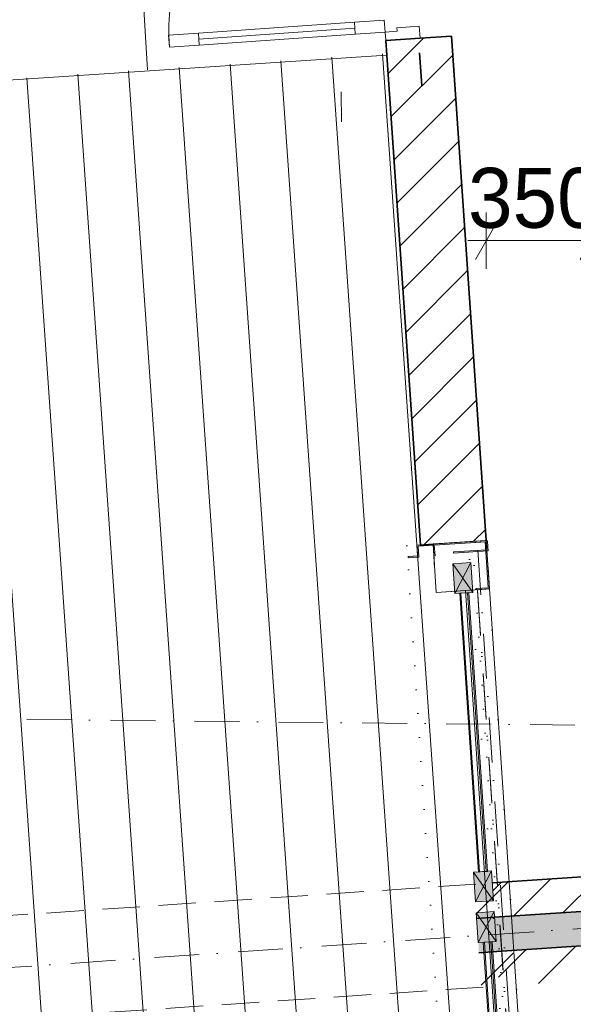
# Model space of a CAD drawing. Header units: millimetres. Extents: x -738537 to 1850049, y -250217 to 604013.
# Tile 110 of 204: x -132834 to -130986, y 78144 to 81429. Entities that reach past the tile are written whole.
import ezdxf

# ---------------------------------------------------------------- set-up
doc = ezdxf.new("R2010")
doc.units = ezdxf.units.MM
doc.header["$MEASUREMENT"] = 0
for name, pattern in [('Block C$0$DASHED2', [9.375, 6.25, -3.125]), ('Dashed Small', [140, 70, -70]), ('Dense Dotted', [80, 0, -80]), ('Dot & Dashed', [280, 150, -60, 0, -70]), ('Dotted', [300, 0, -300])]:
    doc.linetypes.add(name, pattern=pattern)
for name, color, linetype, lineweight, true_color in [('0_Pen_No__10', 7, 'Continuous', 20, 0x996633), ('0_Pen_No__19', 7, 'Continuous', 20, 0x00e6ff), ('0_Pen_No__7', 7, 'Continuous', 5, 0x9f07ff), ('A_WALL LOAD_Pen_No__7', 7, 'Continuous', 5, 0x9f07ff)]:
    doc.layers.add(name, color=color, linetype=linetype, lineweight=lineweight, true_color=true_color)
for name, color, linetype, lineweight in [('0_Pen_No__128', 9, 'Continuous', 0), ('0_Pen_No__16', 8, 'Continuous', 20), ('0_Pen_No__3', 30, 'Continuous', 15), ('0_Pen_No__5', 4, 'Continuous', 5), ('0_Pen_No__8', 255, 'Continuous', 0), ('A_FLOORS FINISH_Pen_No__128', 9, 'Continuous', 0), ('A_WALL LOAD_Pen_No__1', 214, 'Continuous', 35), ('A_WALL LOAD_Pen_No__3', 30, 'Continuous', 15), ('A_WALL LOAD_Pen_No__6', 7, 'Continuous', 5), ('C-GRID _Pen_No__5', 4, 'Continuous', 5), ('C_DIMS - GA_Pen_No__6', 7, 'Continuous', 5), ('PALLISADE FENCE_Pen_No__1', 214, 'Continuous', 35)]:
    doc.layers.add(name, color=color, linetype=linetype, lineweight=lineweight)
doc.layers.add('C_DIMS - GA', color=7, linetype='Continuous')
doc.styles.add('GENERATED_STYLE_1', font='GOTHIC.TTF')
doc.dimstyles.new('GENERATED_STYLE__1', dxfattribs={"dimtxt": 200, "dimasz": 95, "dimexe": 0.18, "dimexo": 90000, "dimgap": 0.09, "dimtad": 1, "dimdec": 0, "dimzin": 0, "dimdsep": 46, "dimtxsty": 'GENERATED_STYLE_1', "dimblk": 'ARROWHEAD_2', "dimblk1": 'ARROWHEAD_2', "dimblk2": 'ARROWHEAD_2', "dimcen": 0.09, "dimclrd": 7, "dimclre": 7, "dimclrt": 7, "dimadec": 0, "dimazin": 0, "dimtfac": 1, "dimtdec": 4, "dimtmove": 0, "dimatfit": 3, "dimfxl": 1, "dimtolj": 1, "dimtzin": 0, "dimarcsym": 0})
doc.dimstyles.new('GENERATED_STYLE__5', dxfattribs={"dimtxt": 200, "dimasz": 95, "dimexe": 0.18, "dimexo": 90000, "dimgap": 0.09, "dimtad": 1, "dimtih": 1, "dimtoh": 1, "dimdec": 0, "dimzin": 0, "dimdsep": 46, "dimtxsty": 'GENERATED_STYLE_1', "dimblk": 'ARROWHEAD_2', "dimblk1": 'ARROWHEAD_2', "dimblk2": 'ARROWHEAD_2', "dimcen": 0.09, "dimclrd": 7, "dimclre": 7, "dimclrt": 7, "dimadec": 0, "dimazin": 0, "dimtfac": 1, "dimtdec": 4, "dimtmove": 2, "dimatfit": 3, "dimfxl": 1, "dimtolj": 1, "dimtzin": 0, "dimarcsym": 0})
pattern_1 = [(45, (0, 0), (-63.63961, 63.63961), [])]

# ---------------------------------------------------------------- blocks, each defined once
blk = doc.blocks.new('*D231')
at = {"layer": 'C_DIMS - GA_Pen_No__6', "color": 7, "linetype": 'Continuous', "lineweight": 5, "transparency": 16777216}
for p, q in [((-141264.9, 75930.4), (-131069.7, 76542.3)), ((-141259.3, 75836.9), (-141270.5, 76024)), ((-141608.1, 75815.9), (-141619.4, 76003.1)), ((-141232.6, 75995), (-141297.2, 75865.9)), ((-141581.5, 75974), (-141646, 75844.9)), ((-141613.8, 75909.5), (-141264.9, 75930.4))]:
    blk.add_line(p, q, dxfattribs=at)
blk = doc.blocks.new('ARROWHEAD_2')
at = {"color": 0, "linetype": 'Continuous', "lineweight": 0}
for p, q in [((-0.378, -0.655), (0.378, 0.655)), ((0, 0), (-1, 0))]:
    blk.add_line(p, q, dxfattribs=at)
blk = doc.blocks.new('*D232')
at = {"layer": 'C_DIMS - GA_Pen_No__6', "color": 7, "linetype": 'Continuous', "lineweight": 5, "transparency": 16777216}
for p, q in [((-131102, 76477.7), (-131037.5, 76606.8)), ((-131064.1, 76448.7), (-131075.4, 76635.9)), ((-141264.9, 75930.4), (-131069.7, 76542.3)), ((-131069.7, 76542.3), (-131008.7, 76545.9)), ((-141232.6, 75995), (-141297.2, 75865.9))]:
    blk.add_line(p, q, dxfattribs=at)
at = {"layer": 'C_DIMS - GA_Pen_No__6', "color": 7, "lineweight": 5, "transparency": 16777216, "insert": (-136599.1, 76250.5), "char_height": 200, "attachment_point": 7, "rotation": 3.4344, "style": 'GENERATED_STYLE_1'}
blk.add_mtext('\\A1;{\\pql;\\fCentury Gothic|b0|i0|c0|p34;10\xa0213}', dxfattribs=at)
blk = doc.blocks.new('*D234')
at = {"layer": 'C_DIMS - GA_Pen_No__6', "color": 7, "linetype": 'Continuous', "lineweight": 5, "transparency": 16777216}
for p, q in [((-130372.9, 76124.5), (-130384.1, 76311.7)), ((-130410.8, 76153.5), (-130346.2, 76282.6)), ((-131015.6, 76242.5), (-131080.2, 76113.4)), ((-131042.3, 76084.3), (-131053.5, 76271.5)), ((-131047.9, 76177.9), (-130378.5, 76218.1)), ((-130378.5, 76218.1), (-130317.5, 76221.8)), ((-142906.2, 75466.3), (-131047.9, 76177.9))]:
    blk.add_line(p, q, dxfattribs=at)
at = {"layer": 'C_DIMS - GA_Pen_No__6', "color": 7, "lineweight": 5, "transparency": 16777216, "insert": (-130949.5, 76223.9), "char_height": 200, "attachment_point": 7, "rotation": 3.4344, "style": 'GENERATED_STYLE_1'}
blk.add_mtext('\\A1;{\\pql;\\fCentury Gothic|b0|i0|c0|p34;671}', dxfattribs=at)
blk = doc.blocks.new('CONTAINER DOOR[18]', base_point=(-131224.1, 77421.2))
at = {"layer": '0_Pen_No__3', "color": 30, "linetype": 'Continuous', "lineweight": 15}
for p, q in [((-131286.7, 78351.1), (-131282.7, 78351.4)), ((-131224.1, 77421.2), (-131286.7, 78351.1)), ((-131282.7, 78351.4), (-131282.6, 78351.4)), ((-131220.1, 77421.5), (-131282.7, 78351.4)), ((-131282.6, 78351.4), (-131282.5, 78351.4)), ((-131282.5, 78351.4), (-131282.2, 78351.4)), ((-131282.2, 78351.4), (-131281.9, 78351.4)), ((-131281.9, 78351.4), (-131281.4, 78351.4)), ((-131281.4, 78351.4), (-131280.8, 78351.5)), ((-131280.8, 78351.5), (-131280.5, 78351.5)), ((-131280.5, 78351.5), (-131258.9, 78353)), ((-131198.2, 77422.9), (-131260.7, 78352.8)), ((-131258.9, 78353), (-131258.6, 78353)), ((-131258.6, 78353), (-131258, 78353)), ((-131258, 78353), (-131257.5, 78353)), ((-131257.5, 78353), (-131257.2, 78353.1)), ((-131257.2, 78353.1), (-131256.9, 78353.1)), ((-131256.9, 78353.1), (-131256.7, 78353.1)), ((-131256.7, 78353.1), (-131256.7, 78353.1)), ((-131194.2, 77423.2), (-131256.7, 78353.1)), ((-131224.1, 77421.2), (-131220.1, 77421.5)), ((-131220.1, 77421.5), (-131220.1, 77421.5)), ((-131220.1, 77421.5), (-131219.9, 77421.5)), ((-131219.9, 77421.5), (-131219.7, 77421.5)), ((-131219.7, 77421.5), (-131219.3, 77421.5)), ((-131219.3, 77421.5), (-131218.8, 77421.5)), ((-131218.8, 77421.5), (-131218.3, 77421.6)), ((-131218.3, 77421.6), (-131218, 77421.6)), ((-131218, 77421.6), (-131196.3, 77423.1)), ((-131196.3, 77423.1), (-131196, 77423.1)), ((-131196, 77423.1), (-131195.5, 77423.1)), ((-131195.5, 77423.1), (-131195, 77423.1)), ((-131195, 77423.1), (-131194.6, 77423.2)), ((-131194.6, 77423.2), (-131194.3, 77423.2)), ((-131194.3, 77423.2), (-131194.2, 77423.2)), ((-131194.2, 77423.2), (-131194.2, 77423.2))]:
    blk.add_line(p, q, dxfattribs=at)
blk = doc.blocks.new('CONTAINER DOOR[19]', base_point=(-131302.4, 78585.6))
at = {"layer": '0_Pen_No__3', "color": 30, "linetype": 'Continuous', "lineweight": 15}
for p, q in [((-131365, 79515.5), (-131361, 79515.7)), ((-131302.4, 78585.6), (-131365, 79515.5)), ((-131361, 79515.7), (-131361, 79515.7)), ((-131361, 79515.7), (-131360.8, 79515.7)), ((-131298.4, 78585.8), (-131361, 79515.7)), ((-131360.8, 79515.7), (-131360.5, 79515.8)), ((-131360.5, 79515.8), (-131360.2, 79515.8)), ((-131360.2, 79515.8), (-131359.7, 79515.8)), ((-131359.7, 79515.8), (-131359.1, 79515.8)), ((-131359.1, 79515.8), (-131358.8, 79515.9)), ((-131358.8, 79515.9), (-131337.2, 79517.3)), ((-131276.5, 78587.3), (-131339, 79517.2)), ((-131337.2, 79517.3), (-131336.9, 79517.3)), ((-131336.9, 79517.3), (-131336.3, 79517.4)), ((-131336.3, 79517.4), (-131335.9, 79517.4)), ((-131335.9, 79517.4), (-131335.5, 79517.4)), ((-131335.5, 79517.4), (-131335.2, 79517.5)), ((-131335.2, 79517.5), (-131335.1, 79517.5)), ((-131335.1, 79517.5), (-131335, 79517.5)), ((-131272.5, 78587.6), (-131335, 79517.5)), ((-131302.4, 78585.6), (-131298.4, 78585.8)), ((-131298.4, 78585.8), (-131298.4, 78585.8)), ((-131298.4, 78585.8), (-131298.3, 78585.8)), ((-131298.3, 78585.8), (-131298, 78585.9)), ((-131298, 78585.9), (-131297.6, 78585.9)), ((-131297.6, 78585.9), (-131297.2, 78585.9)), ((-131297.2, 78585.9), (-131296.6, 78585.9)), ((-131296.6, 78585.9), (-131296.3, 78586)), ((-131296.3, 78586), (-131274.6, 78587.4)), ((-131274.6, 78587.4), (-131274.3, 78587.4)), ((-131274.3, 78587.4), (-131273.8, 78587.5)), ((-131273.8, 78587.5), (-131273.3, 78587.5)), ((-131273.3, 78587.5), (-131272.9, 78587.5)), ((-131272.9, 78587.5), (-131272.7, 78587.6)), ((-131272.7, 78587.6), (-131272.5, 78587.6)), ((-131272.5, 78587.6), (-131272.5, 78587.6))]:
    blk.add_line(p, q, dxfattribs=at)
blk = doc.blocks.new('*D421')
at = {"layer": 'C_DIMS - GA_Pen_No__6', "color": 7, "linetype": 'Continuous', "lineweight": 5, "transparency": 16777216}
for p, q in [((-131276.4, 80598.3), (-131276.4, 80785.8)), ((-130926.4, 80598.3), (-130926.4, 80785.8)), ((-131240.3, 80754.6), (-131312.5, 80629.6)), ((-130890.4, 80754.6), (-130962.5, 80629.6)), ((-131337.5, 80692.1), (-131276.4, 80692.1)), ((-131276.4, 80692.1), (-130926.4, 80692.1))]:
    blk.add_line(p, q, dxfattribs=at)
at = {"layer": 'C_DIMS - GA_Pen_No__6', "color": 7, "lineweight": 5, "transparency": 16777216, "insert": (-131337.2, 80732.1), "char_height": 200, "attachment_point": 7, "style": 'GENERATED_STYLE_1'}
blk.add_mtext('\\A1;{\\pql;\\fCentury Gothic|b0|i0|c0|p34;350}', dxfattribs=at)

msp = doc.modelspace()

# ---------------------------------------------------------------- hatches: boundary and pattern name
at = {"layer": '0_Pen_No__128', "linetype": 'Continuous', "lineweight": 0}
h = msp.add_hatch(dxfattribs=at)
h.set_pattern_fill('PATTERN__DECK_II_ANGLE', color=9, style=0, pattern_type=2)
h.set_pattern_definition([(94, (0, 0), (169.58589, 11.8586), [])])
h.paths.add_polyline_path([(-142941.1, 78744.8), (-143038.9, 78738.4), (-142974.7, 77855.8), (-142371.4, 77891.6), (-142328.9, 77183.4), (-140136.9, 77314.9), (-140101, 76716), (-131294.5, 77305.1), (-131301.3, 77409.1), (-131227.7, 77413.9), (-131292.9, 78350), (-131302.9, 78350), (-131318.7, 78585.5), (-131302.4, 78585.6), (-131365, 79515.5), (-131381.2, 79514.4), (-131381.7, 79522.5), (-131443.1, 79518.2), (-131454, 79679.9), (-131495.9, 79676.6), (-131609.1, 81316.1), (-141547.2, 80651.5), (-141435.7, 78923.1), (-142946.5, 78826.6)])
at = {"layer": '0_Pen_No__7', "linetype": 'Continuous', "lineweight": 5, "true_color": 0x000000}
h = msp.add_hatch(dxfattribs=at)
h.set_pattern_fill('ANSI31', color=18, scale=870, style=0)
h.paths.add_polyline_path([(-131392.7, 81374.8), (-131612.1, 81359.7), (-131495.9, 79677), (-131276.4, 79692.1)])
h = msp.add_hatch(dxfattribs=at)
h.set_pattern_fill('ANSI31', color=18, scale=870, style=0)
h.paths.add_polyline_path([(-131248.4, 78434.8), (-130748.6, 78468.4), (-130872.5, 78575.3), (-131256.1, 78549.6)])
h = msp.add_hatch(dxfattribs=at)
h.set_pattern_fill('ANSI31', color=18, scale=870, style=0)
h.paths.add_polyline_path([(-131233, 78205.4), (-130500.7, 78254.5), (-130624.6, 78361.4), (-131240.7, 78320.1)])
at = {"layer": '0_Pen_No__8', "linetype": 'Continuous', "lineweight": 0, "true_color": 0x3f3f3f}
for points in [[(-131272.1, 79687.9), (-131272.3, 79689), (-131272.6, 79689.7), (-131272.9, 79690.1), (-131273.5, 79690.8), (-131275, 79691.6), (-131275.8, 79691.8), (-131276.4, 79691.8), (-131507.9, 79676.2), (-131505.5, 79640.3), (-131537.4, 79638.2), (-131537.1, 79634.2), (-131501.2, 79636.6), (-131503.6, 79672.5), (-131276.1, 79687.8), (-131274.3, 79660.9), (-131386.1, 79653.4), (-131385.8, 79649.4), (-131270.1, 79657.1)], [(-131451.3, 79639.9), (-131447.3, 79640.2), (-131449.7, 79676.1), (-131280.1, 79687.5), (-131269.8, 79533.9), (-131309.7, 79531.2), (-131309.4, 79527.2), (-131268.5, 79530), (-131268.1, 79530), (-131267.2, 79530.4), (-131266.5, 79531), (-131266.1, 79531.6), (-131265.8, 79532.5), (-131265.7, 79533.2), (-131276.1, 79687.8), (-131276.3, 79688.6), (-131277.1, 79690.2), (-131278.1, 79691), (-131279.5, 79691.5), (-131280.4, 79691.5), (-131451, 79680.1), (-131452.3, 79679.7), (-131453.1, 79679), (-131453.6, 79678.1), (-131453.8, 79676.9), (-131451.6, 79643.9)]]:
    msp.add_hatch(color=250, dxfattribs=at).paths.add_polyline_path(points)
at = {"layer": '0_Pen_No__8', "linetype": 'Continuous', "lineweight": 0}
for points in [[(-131381.2, 79514.4), (-131321.3, 79518.4), (-131328, 79618.2), (-131387.9, 79614.1)], [(-131312, 78485.7), (-131252.1, 78489.7), (-131258.8, 78589.5), (-131318.7, 78585.5)], [(-131302.9, 78350), (-131243, 78354), (-131249.7, 78453.8), (-131309.6, 78449.8)]]:
    msp.add_hatch(color=255, dxfattribs=at).paths.add_polyline_path(points)
at = {"layer": 'A_FLOORS FINISH_Pen_No__128', "linetype": 'Continuous', "lineweight": 0}
h = msp.add_hatch(dxfattribs=at)
h.set_pattern_fill('PATTERN__TILES_ANGLED', color=9, style=0, pattern_type=2)
h.set_pattern_definition([(93.5, (0, 0), (798.508, 48.839), []), (183.5, (0, 0), (-48.839, 798.508), [])])
h.paths.add_polyline_path([(-140002.9, 86020.3), (-142248.5, 85873.4), (-142248.4, 85872.5), (-143511.5, 85789.8), (-143266.4, 82184.5), (-142002.8, 82267.2), (-141905.8, 80776.2), (-141557.1, 80799.1), (-141547.2, 80651.5), (-131609.1, 81315.5), (-131736.9, 83164.9), (-130126.1, 83276.1), (-130293.6, 85526.6), (-129320.6, 85594.7), (-129432.8, 87311.3), (-132576.5, 87105.8), (-132707.7, 89111.3), (-140172.8, 88624.2)])
at = {"layer": 'A_WALL LOAD_Pen_No__6', "linetype": 'Continuous', "lineweight": 5}
h = msp.add_hatch(dxfattribs=at)
h.set_pattern_fill('_WALL_EXTERNAL', style=0, pattern_type=2)
h.set_pattern_definition([(45, (0, 0), (-127.27922, 127.27922), [])])
h.paths.add_polyline_path([(-131282.6, 78202), (-131306.6, 78545.9), (-131202.8, 78553.2), (-131178.9, 78209.3)])
at = {"layer": 'A_WALL LOAD_Pen_No__7', "linetype": 'Continuous', "lineweight": 5, "true_color": 0x9f07ff}
h = msp.add_hatch(dxfattribs=at)
h.set_pattern_fill('HATCH__BRICK', color=190, style=0, pattern_type=2)
h.set_pattern_definition(pattern_1)
h.paths.add_polyline_path([(-131276.4, 79692.1), (-131454, 79679.9), (-131276.4, 79691.8)])
h = msp.add_hatch(dxfattribs=at)
h.set_pattern_fill('HATCH__BRICK', color=190, style=0, pattern_type=2)
h.set_pattern_definition(pattern_1)
h.paths.add_polyline_path([(-131276.4, 79692.1), (-131454, 79679.9), (-131276.4, 79691.8)])
h = msp.add_hatch(dxfattribs=at)
h.set_pattern_fill('HATCH__BRICK', color=190, style=0, pattern_type=2)
h.set_pattern_definition(pattern_1)
h.paths.add_polyline_path([(-131454, 79679.9), (-131495.9, 79677), (-131495.9, 79676.6), (-131454, 79679.5)])
h = msp.add_hatch(dxfattribs=at)
h.set_pattern_fill('HATCH__BRICK', color=190, style=0, pattern_type=2)
h.set_pattern_definition(pattern_1)
h.paths.add_polyline_path([(-131454, 79679.9), (-131495.9, 79677), (-131495.9, 79676.6), (-131454, 79679.5)])
h = msp.add_hatch(dxfattribs=at)
h.set_pattern_fill('HATCH__BRICK', color=190, style=0, pattern_type=2)
h.set_pattern_definition(pattern_1)
h.paths.add_polyline_path([(-131256.1, 78549.6), (-131316, 78545.6), (-131309.6, 78449.8), (-131249.7, 78453.8), (-131248.4, 78434.8), (-131248.4, 78434.8)])
h = msp.add_hatch(dxfattribs=at)
h.set_pattern_fill('HATCH__BRICK', color=190, style=0, pattern_type=2)
h.set_pattern_definition(pattern_1)
h.paths.add_polyline_path([(-131316, 78545.6), (-131308.3, 78430.8), (-131248.4, 78434.8), (-131252.1, 78489.7), (-131312, 78485.7)])
h = msp.add_hatch(dxfattribs=at)
h.set_pattern_fill('HATCH__BRICK', color=190, style=0, pattern_type=2)
h.set_pattern_definition(pattern_1)
h.paths.add_polyline_path([(-131256.1, 78549.6), (-131256.1, 78549.6), (-131252.1, 78489.7)])
for points in [[(-131240.7, 78320.1), (-130624.6, 78361.4), (-130748.6, 78468.4), (-131248.4, 78434.8)], [(-131300.6, 78316.1), (-131240.8, 78320.1), (-131248.4, 78434.8), (-131308.3, 78430.8)], [(-131308.3, 78430.8), (-131300.6, 78316.1), (-131240.7, 78320.1), (-131243, 78354), (-131302.9, 78350)], [(-131248.4, 78434.8), (-131248.4, 78434.8), (-131243, 78354)]]:
    msp.add_hatch(color=190, dxfattribs=at).paths.add_polyline_path(points)
h = msp.add_hatch(dxfattribs=at)
h.set_pattern_fill('HATCH__BRICK', color=190, style=0, pattern_type=2)
h.set_pattern_definition(pattern_1)
h.paths.add_polyline_path([(-131292.9, 78201.3), (-131233.1, 78205.4), (-131240.8, 78320.1), (-131300.6, 78316.1)])
h = msp.add_hatch(dxfattribs=at)
h.set_pattern_fill('HATCH__BRICK', color=190, style=0, pattern_type=2)
h.set_pattern_definition(pattern_1)
h.paths.add_polyline_path([(-131292.9, 78201.3), (-131233, 78205.4), (-131240.7, 78320.1), (-131300.6, 78316.1)])

# ---------------------------------------------------------------- linework, layer by layer
at = {"layer": '0_Pen_No__10', "color": 25, "linetype": 'Dot & Dashed', "lineweight": 20, "true_color": 0x996633}
msp.add_line((-131304.3, 79659.9), (-131144.1, 77278.3), dxfattribs=at)
at = {"layer": '0_Pen_No__16', "color": 8, "linetype": 'Dense Dotted', "lineweight": 20}
for p, q in [((-131541.4, 79673.5), (-131270.8, 75535.9)), ((-131321.9, 79688.7), (-131051.2, 75550.3))]:
    msp.add_line(p, q, dxfattribs=at)
at = {"layer": '0_Pen_No__19', "color": 4, "linetype": 'Continuous', "lineweight": 20, "true_color": 0x00e6ff}
for p, q in [((-131328, 79618.2), (-131387.9, 79614.1)), ((-131387.9, 79614.1), (-131381.2, 79514.4)), ((-131321.3, 79518.4), (-131387.9, 79614.1)), ((-131381.2, 79514.4), (-131328, 79618.2)), ((-131321.3, 79518.4), (-131328, 79618.2)), ((-131381.2, 79514.4), (-131321.3, 79518.4)), ((-131258.8, 78589.5), (-131318.7, 78585.5)), ((-131318.7, 78585.5), (-131312, 78485.7)), ((-131252.1, 78489.7), (-131318.7, 78585.5)), ((-131312, 78485.7), (-131258.8, 78589.5)), ((-131252.1, 78489.7), (-131258.8, 78589.5)), ((-131312, 78485.7), (-131252.1, 78489.7)), ((-131249.7, 78453.8), (-131309.6, 78449.8)), ((-131309.6, 78449.8), (-131302.9, 78350)), ((-131243, 78354), (-131309.6, 78449.8)), ((-131302.9, 78350), (-131249.7, 78453.8)), ((-131243, 78354), (-131249.7, 78453.8)), ((-131302.9, 78350), (-131243, 78354))]:
    msp.add_line(p, q, dxfattribs=at)
at = {"layer": '0_Pen_No__3', "color": 30, "linetype": 'Continuous', "lineweight": 15}
for p, q in [((-131276.4, 79691.8), (-131454, 79679.5)), ((-131265.5, 79530.2), (-131276.4, 79691.8)), ((-131454, 79679.9), (-131448.6, 79600)), ((-131454, 79679.5), (-131443.1, 79518.2)), ((-131443.1, 79518.2), (-131265.5, 79530.2)), ((-131265.5, 79530.2), (-131345.3, 79524.8)), ((-131345.3, 79524.8), (-131265.5, 79530.2)), ((-131123.6, 77420.9), (-131265.5, 79530.2)), ((-131265.5, 79530.2), (-131123.6, 77420.9)), ((-131203.5, 77415.6), (-131345.3, 79524.8)), ((-131345.3, 79524.8), (-131203.5, 77415.6))]:
    msp.add_line(p, q, dxfattribs=at)
at = {"layer": '0_Pen_No__3', "color": 30, "linetype": 'Dashed Small', "lineweight": 15}
for p, q in [((-131276.4, 79691.8), (-131454, 79679.9)), ((-131276.4, 79691.8), (-131454, 79679.9)), ((-131265.5, 79530.2), (-131276.4, 79691.8)), ((-131265.5, 79530.2), (-131276.4, 79691.8)), ((-131454, 79679.9), (-131443.1, 79518.2)), ((-131454, 79679.9), (-131443.1, 79518.2)), ((-131443.1, 79518.2), (-131265.5, 79530.2)), ((-131443.1, 79518.2), (-131265.5, 79530.2))]:
    msp.add_line(p, q, dxfattribs=at)
at = {"layer": '0_Pen_No__3', "color": 30, "linetype": 'Dotted', "lineweight": 15}
for p, q in [((-131276.4, 79691.8), (-131114.2, 77280.3)), ((-131332.2, 79627.9), (-131176.7, 77315.1))]:
    msp.add_line(p, q, dxfattribs=at)
at = {"layer": '0_Pen_No__3', "color": 30, "linetype": 'Continuous', "lineweight": 15}
for points in [[(-131272.1, 79687.9), (-131270.1, 79657.1), (-131385.8, 79649.4), (-131386.1, 79653.4), (-131274.3, 79660.9), (-131276.1, 79687.8), (-131503.6, 79672.5), (-131501.2, 79636.6), (-131537.1, 79634.2), (-131537.4, 79638.2), (-131505.5, 79640.3), (-131507.9, 79676.2), (-131276.4, 79691.8), (-131275.8, 79691.8), (-131275, 79691.6), (-131273.5, 79690.8), (-131272.9, 79690.1), (-131272.6, 79689.7), (-131272.3, 79689)], [(-131451.3, 79639.9), (-131447.3, 79640.2), (-131449.7, 79676.1), (-131280.1, 79687.5), (-131269.8, 79533.9), (-131309.7, 79531.2), (-131309.4, 79527.2), (-131268.5, 79530), (-131268.1, 79530), (-131267.2, 79530.4), (-131266.5, 79531), (-131266.1, 79531.6), (-131265.8, 79532.5), (-131265.7, 79533.2), (-131276.1, 79687.8), (-131276.3, 79688.6), (-131277.1, 79690.2), (-131278.1, 79691), (-131279.5, 79691.5), (-131280.4, 79691.5), (-131451, 79680.1), (-131452.3, 79679.7), (-131453.1, 79679), (-131453.6, 79678.1), (-131453.8, 79676.9), (-131451.6, 79643.9)]]:
    msp.add_lwpolyline(points, close=True, dxfattribs=at)
at = {"layer": '0_Pen_No__5', "color": 4, "linetype": 'Dot & Dashed', "lineweight": 5}
for p, q in [((-131163.8, 77418.2), (-131305.7, 79527.5)), ((-131305.7, 79527.5), (-131163.8, 77418.2))]:
    msp.add_line(p, q, dxfattribs=at)
at = {"layer": '0_Pen_No__5', "color": 4, "linetype": 'Block C$0$DASHED2', "lineweight": 5, "ltscale": 20}
for p, q in [((-131310.6, 78545.4), (-141363.9, 77869.4)), ((-131286.6, 78201.6), (-141678.6, 77505))]:
    msp.add_line(p, q, dxfattribs=at)
at = {"layer": 'A_WALL LOAD_Pen_No__1', "color": 214, "linetype": 'Continuous', "lineweight": 35}
for p, q in [((-131612.1, 81359.7), (-131497.4, 81367.6)), ((-131612.1, 81359.7), (-131497.4, 81367.6)), ((-131612.1, 81359.7), (-131497.4, 81367.6)), ((-131497.4, 81367.6), (-131392.7, 81374.8)), ((-131497.4, 81367.6), (-131392.7, 81374.8)), ((-131248.4, 78434.8), (-130748.6, 78468.4)), ((-131308.3, 78430.8), (-131248.4, 78434.8)), ((-131248.4, 78434.8), (-131248.4, 78434.8)), ((-131240.7, 78320.1), (-130624.6, 78361.4)), ((-131300.6, 78316.1), (-131240.8, 78320.1)), ((-131300.6, 78316.1), (-131240.7, 78320.1))]:
    msp.add_line(p, q, dxfattribs=at)
for points in [[(-131276.4, 79691.8), (-131392.7, 81374.8)], [(-131612.1, 81359.7), (-131608.8, 81311.4)], [(-131608.8, 81311.4), (-131495.9, 79676.6)], [(-131491.8, 81208.9), (-131499.1, 81318.7)], [(-131495.9, 79676.6), (-131454, 79679.5)], [(-130872.5, 78575.3), (-131256.1, 78549.6)]]:
    msp.add_lwpolyline(points, dxfattribs=at)
at = {"layer": 'A_WALL LOAD_Pen_No__3', "color": 30, "linetype": 'Continuous', "lineweight": 15}
msp.add_arc((-131614.1, 81387.6), 722, 93.952, 183.952, dxfattribs=at)
at = {"layer": 'A_WALL LOAD_Pen_No__6', "color": 7, "linetype": 'Continuous', "lineweight": 5}
for p, q in [((-132236, 81364.7), (-131715.2, 81400.7)), ((-131616.8, 81427.5), (-131716.6, 81420.6)), ((-131716.6, 81420.6), (-131713.8, 81380.7)), ((-131614.1, 81387.6), (-131616.8, 81427.5)), ((-131500.2, 81407.5), (-131575, 81402.3)), ((-131575, 81402.3), (-131574.2, 81390.4)), ((-131497.4, 81367.6), (-131500.2, 81407.5)), ((-132237.4, 81384.6), (-132337.1, 81377.8)), ((-132337.1, 81377.8), (-132334.4, 81337.8)), ((-132234.6, 81344.7), (-132237.4, 81384.6)), ((-131713.8, 81380.7), (-131614.1, 81387.6)), ((-131574.2, 81390.4), (-131614.1, 81387.6)), ((-131614.1, 81387.6), (-131612.1, 81359.7)), ((-131612.1, 81359.7), (-131497.4, 81367.6)), ((-132334.4, 81337.8), (-132234.6, 81344.7)), ((-131761.2, 81188.4), (-131759.3, 81088.4))]:
    msp.add_line(p, q, dxfattribs=at)
for points in [[(-132236, 81364.7), (-131715.2, 81400.7), (-131716.6, 81420.6), (-132237.4, 81384.6)], [(-132234.6, 81344.7), (-131713.8, 81380.7), (-131715.2, 81400.7), (-132236, 81364.7)]]:
    msp.add_lwpolyline(points, close=True, dxfattribs=at)
at = {"layer": 'C-GRID _Pen_No__5', "color": 4, "linetype": 'Dot & Dashed', "lineweight": 5}
for p, q in [((-148775.5, 79258), (-91522.4, 78672.3)), ((-145239.2, 77424.8), (-128346.6, 78574.9))]:
    msp.add_line(p, q, dxfattribs=at)
at = {"layer": 'PALLISADE FENCE_Pen_No__1', "color": 251, "lineweight": 13, "true_color": 0x636466}
msp.add_line((-131609.3, 81311.4), (-141547.5, 80651.5), dxfattribs=at)

# ---------------------------------------------------------------- block references
at = {"color": 5, "linetype": 'Continuous', "lineweight": 5}
for name, p in [('CONTAINER DOOR[19]', (-131302.4, 78585.6)), ('CONTAINER DOOR[18]', (-131224.1, 77421.2))]:
    msp.add_blockref(name, p, dxfattribs=at)

# ---------------------------------------------------------------- dimensions: what is measured, and where the dimension line sits
at = {"layer": 'C_DIMS - GA', "color": 7, "linetype": 'Continuous', "lineweight": 5}
dim = msp.add_linear_dim(base=(-130926.4, 80692.1), p1=(-131276.4, 80098.1), p2=(-130926.4, 79247.6), dimstyle='GENERATED_STYLE__5', dxfattribs=at)
dim.commit()
dim.dimension.update_dxf_attribs({"geometry": '*D421', "text_midpoint": (-131108.5, 80832.1), "dimtype": 160})
for base, p1, p2, picture, middle in [((-141264.8764, 75930.4317), (-141905.8325, 80776.2436), (-141557.056, 80799.0662), '*D231', (-141897.7817, 76032.7013)), ((-131069.7, 76542.3), (-141557.1, 80799.1), (-131112.8, 77259.3), '*D232', (-136186, 76375.5)), ((-130378.5, 76218.1), (-131069.7, 76542.3), (-130500.7, 78254.5), '*D234', (-130727.2, 76337.4))]:
    dim = msp.add_linear_dim(base=base, p1=p1, p2=p2, angle=3.4344, dimstyle='GENERATED_STYLE__1', dxfattribs=at)
    dim.commit()
    dim.dimension.update_dxf_attribs({"geometry": picture, "text_midpoint": middle, "dimtype": 160, "text_rotation": 3.4344})

doc.saveas('drawing.dxf')
